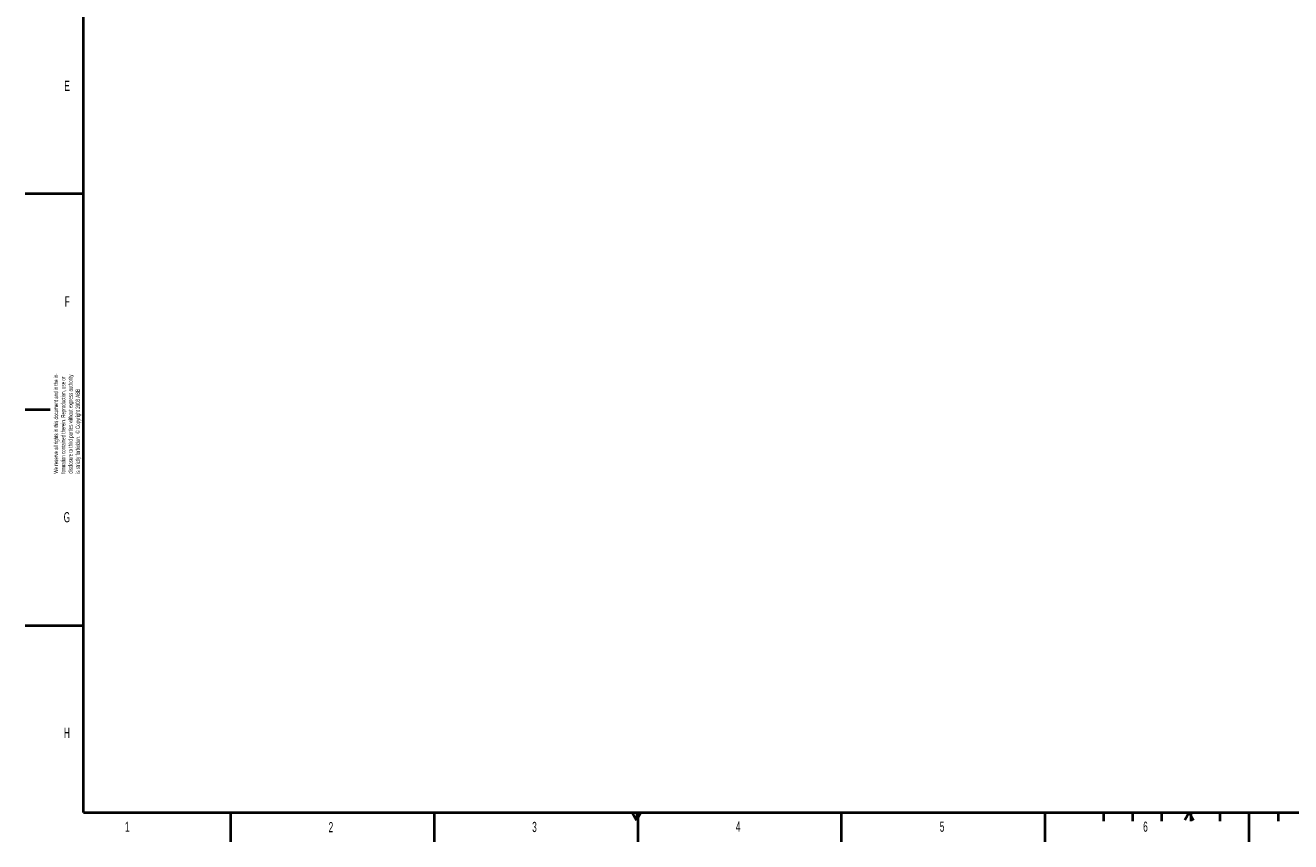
# Model space of a CAD drawing. Header units: millimetres. Extents: x 0 to 841, y 0 to 594.
# Tile 1 of 14: x 0 to 435, y 0 to 281. Entities that reach past the tile are written whole.
import ezdxf

# ---------------------------------------------------------------- set-up
doc = ezdxf.new("R2010")
doc.units = ezdxf.units.MM
doc.linetypes.add('CENTERX2', pattern=[20.32, 12.7, -2.54, 2.54, -2.54])
doc.styles.add('SLDTEXTSTYLE0', font='TXT', dxfattribs={"width": 0.605})

# ---------------------------------------------------------------- blocks, each defined once
blk = doc.blocks.new('SW_NOTE_0')
at = {"color": 0, "linetype": 'Continuous', "lineweight": 0, "char_height": 1.5, "attachment_point": 1, "rotation": 90, "style": 'SLDTEXTSTYLE0'}
for s, insert in [('We reserve all rights in this document and in the in-', (-1.93, 0)), ('formation contained therein. Reproduction, use or', (0.57, 0)), ('disclosure to third parties without express authority', (3.07, 0)), ('is strictly forbidden.  © Copyright 2003 ABB', (5.57, 0))]:
    blk.add_mtext(s, dxfattribs=dict(at, insert=insert))

msp = doc.modelspace()

# ---------------------------------------------------------------- linework, layer by layer
at = {"color": 7, "linetype": 'Continuous', "lineweight": 40}
for p, q in [((20, 10), (20, 584)), ((0, 222.75), (20, 222.75)), ((0, 148.5), (8.5, 148.5)), ((0, 74.25), (20, 74.25)), ((20, 10), (831, 10)), ((70.5, 10), (70.5, 0)), ((140.5, 10), (140.5, 0)), ((208.5, 10), (210, 7.4)), ((210, 7.4), (211.5, 10)), ((210.5, 10), (210.5, 0)), ((280.5, 0), (280.5, 10)), ((350.5, 0), (350.5, 10)), ((370.5, 10), (370.5, 7)), ((380.5, 10), (380.5, 7)), ((390.5, 10), (390.5, 7)), ((400, 10), (398.5, 7.4)), ((400, 10), (401.5, 7.4)), ((400.5, 10), (400.5, 7)), ((410.5, 10), (410.5, 7)), ((420.5, 10), (420.5, 0)), ((430.5, 10), (430.5, 7))]:
    msp.add_line(p, q, dxfattribs=at)
at = {"color": 7, "linetype": 'Continuous', "lineweight": 15}
msp.add_line((210, 7.4), (210, 10), dxfattribs=at)
at = {"color": 7, "linetype": 'CENTERX2', "lineweight": 30}
msp.add_line((420.5, 10), (420.5, 0), dxfattribs=at)

# ---------------------------------------------------------------- block references
at = {"color": 7, "linetype": 'Continuous', "lineweight": 0}
msp.add_blockref('SW_NOTE_0', (11.71, 126.47), dxfattribs=at)

# ---------------------------------------------------------------- texts
at = {"color": 7, "linetype": 'Continuous', "lineweight": 0, "char_height": 3.5, "attachment_point": 1, "style": 'SLDTEXTSTYLE0'}
for s, insert in [('E', (13.42, 261.5)), ('F', (13.56, 187.4)), ('G', (13.19, 113.25)), ('H', (13.26, 39.17)), ('1', (34.27, 6.89)), ('2', (104.24, 6.75)), ('3', (174.19, 6.82)), ('4', (244.17, 6.94)), ('5', (314.26, 6.91)), ('6', (384.15, 6.92))]:
    msp.add_mtext(s, dxfattribs=dict(at, insert=insert))

doc.saveas('drawing.dxf')
